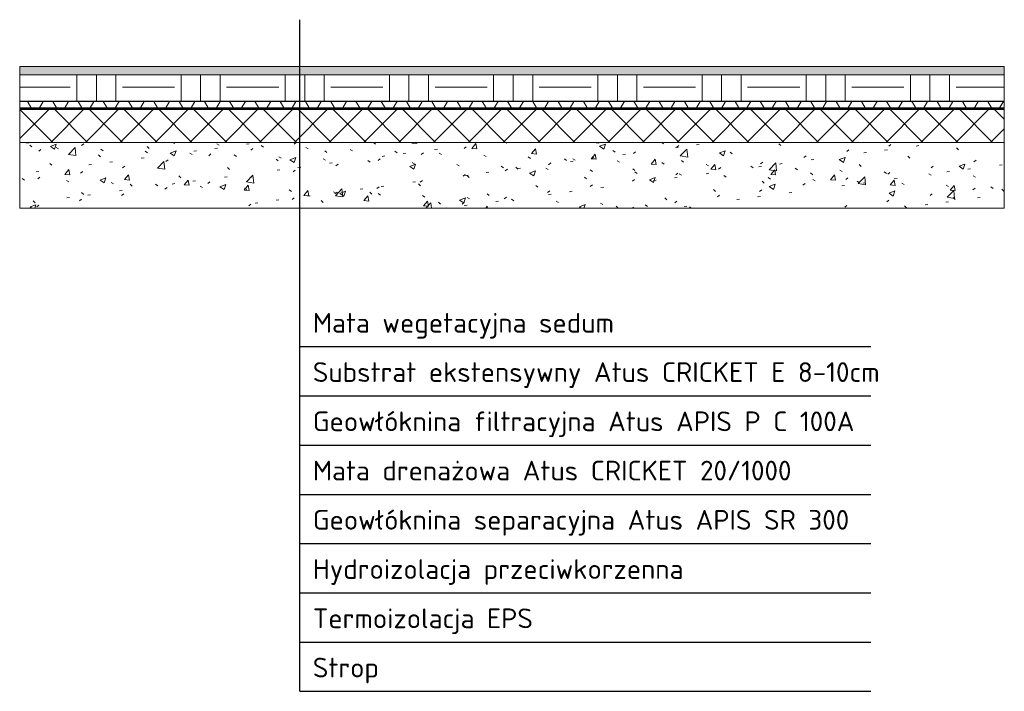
# Model space of a CAD drawing. Header units: millimetres. Extents: x -16495 to -13495, y -1472 to 574.
import ezdxf

# ---------------------------------------------------------------- set-up
doc = ezdxf.new("R2010")
doc.units = ezdxf.units.MM
for name, color, linetype, lineweight in [('A-DETL-THIN', 151, 'Continuous', 18), ('A-ROOF', 132, 'Continuous', 18), ('A-ROOF-PATT', 132, 'Continuous', 50)]:
    doc.layers.add(name, color=color, linetype=linetype, lineweight=lineweight)

msp = doc.modelspace()

# ---------------------------------------------------------------- hatches: boundary and pattern name
at = {"layer": 'A-ROOF'}
for points in [[(-16494.8, 325), (-13494.8, 325), (-13494.8, 326), (-16494.8, 326)], [(-16494.8, 302), (-13494.8, 302), (-13494.8, 305), (-16494.8, 305)], [(-13494.8, 300), (-13494.8, 302), (-16494.8, 302), (-16494.8, 300)]]:
    msp.add_hatch(color=256, dxfattribs=at).paths.add_polyline_path(points)
at = {"layer": 'A-ROOF-PATT', "lineweight": 18}
h = msp.add_hatch(dxfattribs=at)
h.set_pattern_fill('FP_1', color=256, style=0, pattern_type=2)
h.set_pattern_definition([(0, (-14753.34, 150), (101.6, 25.4), [8.382, -67.818, 8.382, -67.818, -406.4]), (0, (-14753.34, 150), (101.6, 25.4), [-152.4, 8.382, -144.018, 8.382, -67.818, -177.8]), (0, (-14753.34, 150), (101.6, 25.4), [-381, 8.382, -42.418, 8.382, -118.618]), (120, (-14715.24, 162.7), (-72.79705, 75.28818), [8.382, -67.818, 8.382, -67.818, -406.4]), (120, (-14715.24, 162.7), (-72.79705, 75.28818), [-152.4, 8.382, -144.018, 8.382, -67.818, -177.8]), (120, (-14715.24, 162.7), (-72.79705, 75.28818), [-381, 8.382, -42.418, 8.382, -118.618]), (240, (-14702.54, 213.5), (-28.80295, -100.68818), [8.382, -67.818, 8.382, -67.818, -406.4]), (240, (-14702.54, 213.5), (-28.80295, -100.68818), [-152.4, 8.382, -144.018, 8.382, -67.818, -177.8]), (240, (-14702.54, 213.5), (-28.80295, -100.68818), [-381, 8.382, -42.418, 8.382, -118.618])])
h.paths.add_polyline_path([(-13494.8, 406), (-13494.8, 431), (-16494.8, 431), (-16494.8, 406)])
h = msp.add_hatch(dxfattribs=at)
h.set_pattern_fill('FP_2', color=256, style=0, pattern_type=2)
h.set_pattern_definition([(0, (-14753.34, 150), (158.75, 158.75), [158.75, -158.75]), (0, (-14753.34, 209.53), (158.75, 158.75), [158.75, -158.75]), (0, (-14753.34, 269.06), (158.75, 158.75), [158.75, -158.75]), (90, (-14733.5, 288.9), (-158.75, 158.75), [158.75, -158.75]), (90, (-14673.96, 288.9), (-158.75, 158.75), [158.75, -158.75]), (90, (-14614.43, 288.9), (-158.75, 158.75), [158.75, -158.75])])
h.paths.add_polyline_path([(-13494.8, 326), (-13494.8, 406), (-16494.8, 406), (-16494.8, 326)])
h = msp.add_hatch(dxfattribs=at)
h.set_pattern_fill('FP_3', color=256, style=0, pattern_type=2)
h.set_pattern_definition([(0, (-14753.34, 150), (0, 66.675), []), (60, (-14753.34, 150), (-57.7422, 33.3375), []), (120, (-14753.34, 150), (-57.7422, -33.3375), [])])
h.paths.add_polyline_path([(-13494.8, 305), (-13494.8, 325), (-16494.8, 325), (-16494.8, 305)])
h = msp.add_hatch(dxfattribs=at)
h.set_pattern_fill('FP_4', color=256, style=0, pattern_type=2)
h.set_pattern_definition([(45, (-14753.34, 150), (-53.033, 53.033), []), (135, (-14753.34, 150), (-53.033, -53.033), [])])
h.paths.add_polyline_path([(-13494.8, 200), (-13494.8, 300), (-16494.8, 300), (-16494.8, 200)])
h = msp.add_hatch(dxfattribs=at)
h.set_pattern_fill('FP_5', color=256, style=0, pattern_type=2)
h.set_pattern_definition([(50, (-14753.34, 150), (182.185, -15.939), [19.05, -209.55]), (355, (-14753.34, 150), (-35.242, 191.057), [15.24, -167.64]), (100.451, (-14738.16, 148.67), (146.943, 175.117), [16.19, -178.09]), (46.184, (-14753.34, 200.8), (271.08, -42.043), [28.575, -314.325]), (96.636, (-14730.75, 197.3), (237.403, 247.427), [24.285, -267.135]), (351.184, (-14753.34, 200.8), (237.405, 247.425), [22.86, -251.46]), (21, (-14727.94, 188.1), (151.615, -102.266), [19.05, -209.55]), (326, (-14727.94, 188.1), (61.802, 184.188), [15.24, -167.64]), (71.451, (-14715.3, 179.58), (213.417, 81.921), [16.19, -178.09]), (37.5, (-14753.34, 150), (3.0883, 84.555), [8.382, -157.226, 8.382, -161.798, -168.275]), (37.5, (-14753.34, 150), (3.0883, 84.555), [-335.788, 8.382, -159.893]), (7.5, (-14753.34, 150), (66.8194, 100.1807), [8.382, -88.646, 8.382, -153.416, -64.135]), (7.5, (-14753.34, 150), (66.8194, 100.1807), [-258.826, 8.382, -55.753]), (327.5, (-14809.98, 150), (135.5905, -5.729), [8.382, -55.118, 8.382, -189.738, -262.89]), (327.5, (-14809.98, 150), (135.5905, -5.729), [-261.62, 8.382, -254.508]), (317.5, (-14835.38, 150), (148.129, 25.427), [8.382, -74.168, 8.382, -123.19, -186.69]), (317.5, (-14835.38, 150), (148.129, 25.427), [-214.122, 8.382, -178.308])])
h.paths.add_polyline_path([(-13494.8, 0), (-13494.8, 200), (-16494.8, 200), (-16494.8, 0)])

# ---------------------------------------------------------------- linework, layer by layer
for p, q in [((-15641.7, -1472.1), (-15641.7, 573.9)), ((-15641.7, -422.1), (-13901.7, -422.1)), ((-15641.7, -572.1), (-13901.7, -572.1)), ((-15641.7, -722.1), (-13901.7, -722.1)), ((-15641.7, -872.1), (-13901.7, -872.1)), ((-15641.7, -1022.1), (-13901.7, -1022.1)), ((-15641.7, -1172.1), (-13901.7, -1172.1)), ((-15641.7, -1322.1), (-13901.7, -1322.1)), ((-15641.7, -1472.1), (-13901.7, -1472.1))]:
    msp.add_line(p, q)
at = {"layer": 'A-DETL-THIN'}
for p, q in [((-13494.8, 431), (-16494.8, 431)), ((-16494.8, 431), (-16494.8, 0)), ((-13494.8, 0), (-13494.8, 431)), ((-16494.8, 406), (-13494.8, 406)), ((-16494.8, 325), (-13494.8, 325)), ((-16494.8, 305), (-13494.8, 305)), ((-16494.8, 302), (-13494.8, 302)), ((-16494.8, 300), (-13494.8, 300)), ((-16494.8, 200), (-13494.8, 200)), ((-16494.8, 0), (-13494.8, 0))]:
    msp.add_line(p, q, dxfattribs=at)
at = {"layer": 'A-ROOF'}
msp.add_line((-16494.8, 326), (-13494.8, 326), dxfattribs=at)

# ---------------------------------------------------------------- texts
at = {"insert": (-15601.7, -319.6), "char_height": 60, "attachment_point": 1}
msp.add_mtext_dynamic_manual_height_columns('\\pxsm1.5,t52;{\\fISOCPEUR|b0|i0|c238|p34;Mata wegetacyjna sedum\\PSubstrat ekstensywny Atus CRICKET E 8-10cm\\PGeowłóknina filtracyjna Atus APIS P C 100A\\PMata drenażowa Atus CRICKET 20/1000\\PGeowłóknina separacyjna Atus APIS SR 300\\PHydroizolacja przeciwkorzenna\\PTermoizolacja EPS\\PStrop}', width=11707.209, gutter_width=1470.4, heights=[1416.8], dxfattribs=at)

doc.saveas('drawing.dxf')
